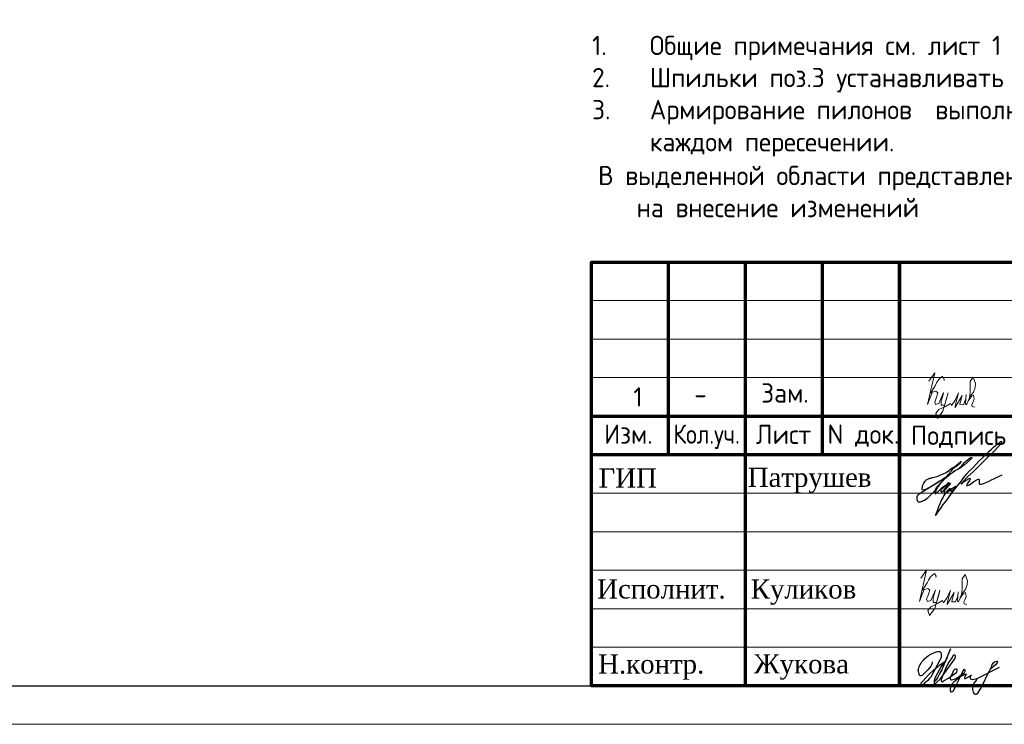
# Model space of a CAD drawing. Header units: millimetres. Extents: x 376598 to 1249954, y -318491 to -22134.
# Tile 102 of 256: x 680630 to 693413, y -317679 to -308533. Entities that reach past the tile are written whole.
import ezdxf

# ---------------------------------------------------------------- set-up
doc = ezdxf.new("R2010")
doc.units = ezdxf.units.MM
for name, color, linetype in [('PDF _S_NET_PROFILE_AXIS', 7, 'Continuous'), ('PDF7_Text', 7, 'Continuous'), ('PDF8_Text', 7, 'Continuous'), ('ТОЛСТЫЕ_ОСНОВНЫЕ', 6, 'Continuous')]:
    doc.layers.add(name, color=color, linetype=linetype)
for name, color, linetype, lineweight in [('Выноски', 20, 'Continuous', 20), ('размер', 1, 'Continuous', 25), ('Рамка', 7, 'Continuous', 70), ('Текст', 7, 'Continuous', 25), ('ТОНКИЕ', 7, 'Continuous', 9)]:
    doc.layers.add(name, color=color, linetype=linetype, lineweight=lineweight)
doc.styles.add('GOST-2.304_Type-B', font='GOST_Common.ttf')
doc.styles.add('PDF Times New Roman', font='times.ttf')
doc.styles.add('ГОСТ', font='GOST_Common.ttf')

# ---------------------------------------------------------------- blocks, each defined once
blk = doc.blocks.new('*U56')
at = {"layer": 'ТОЛСТЫЕ_ОСНОВНЫЕ', "color": 6}
blk.add_lwpolyline([(20, 5), (415, 5), (415, 292), (20, 292)], close=True, dxfattribs=at)
at = {"layer": 'ТОНКИЕ'}
blk.add_lwpolyline([(0, 0), (420, 0), (420, 297), (0, 297)], close=True, dxfattribs=at)
blk = doc.blocks.new('11')
at = {"layer": 'Выноски'}
for p, q in [((47944, 66700), (47962, 66737)), ((47962, 66737), (47989, 66781)), ((47989, 66781), (48016, 66806)), ((48016, 66806), (48038, 66823)), ((48038, 66823), (48060, 66786)), ((48060, 66786), (48058, 66769)), ((47885, 66608), (47944, 66700))]:
    blk.add_line(p, q, dxfattribs=at)
blk.add_lwpolyline([(47863, 66761), (47937, 66865), (47843, 66458), (47885, 66564), (47905, 66616), (47954, 66628), (47979, 66606), (47957, 66539), (47937, 66487), (47947, 66458), (47991, 66470), (48051, 66611), (48041, 66569), (48023, 66505), (48023, 66448), (48065, 66448), (48090, 66529), (48110, 66608), (48043, 66369), (47972, 66275), (47954, 66344), (47991, 66389), (48078, 66431), (48142, 66470), (48154, 66441), (48204, 66512), (48246, 66606), (48209, 66455), (48204, 66418), (48295, 66574), (48265, 66463), (48265, 66455), (48312, 66453), (48342, 66529), (48347, 66584), (48337, 66465), (48349, 66453), (48401, 66569), (48443, 66616), (48461, 66678), (48466, 66727), (48436, 66811), (48399, 66754), (48399, 66618), (48389, 66549), (48374, 66507), (48416, 66564), (48441, 66576), (48451, 66524), (48433, 66482), (48419, 66453), (48424, 66428), (48458, 66421)], dxfattribs=at)
blk = doc.blocks.new('яяя')
at = {"lineweight": 30}
for points in [[(345424, 110432), (345425, 110410), (345424, 110397), (345417, 110379), (345406, 110350), (345390, 110319), (345357, 110275), (345310, 110221), (345265, 110176), (345198, 110110), (345161, 110077), (345133, 110066), (345116, 110066), (345102, 110075), (345090, 110091), (345082, 110115), (345074, 110146), (345066, 110182), (345064, 110206), (345067, 110234), (345077, 110278), (345095, 110320), (345114, 110361), (345134, 110395), (345159, 110428), (345195, 110469), (345228, 110506), (345284, 110560), (345331, 110595), (345379, 110625), (345435, 110648), (345486, 110670), (345532, 110686), (345573, 110696), (345605, 110698), (345621, 110695), (345635, 110687), (345648, 110671), (345656, 110649), (345659, 110625), (345659, 110583), (345656, 110553), (345647, 110523), (345635, 110489), (345387, 110033), (345349, 109985), (345311, 109948), (345247, 109889), (345209, 109858), (345192, 109844), (345180, 109837), (345157, 109833), (345150, 109835), (345140, 109842), (345135, 109856), (345138, 109881), (345148, 109892), (345183, 109930), (345267, 110024), (345343, 110105), (345455, 110213), (345617, 110343), (345775, 110456), (345811, 110526), (345838, 110607), (345890, 110740), (345902, 110771), (345698, 110295), (345672, 110226), (345626, 110132), (345572, 110032), (345518, 109953), (345481, 109918), (345497, 110001), (345567, 110147), (345655, 110301), (345760, 110442)], [(345481, 109918), (345476, 109896), (345475, 109874), (345485, 109861), (345506, 109866), (345539, 109891), (345632, 109983), (345968, 110450), (346022, 110527), (346029, 110560), (346027, 110579), (346026, 110590), (346010, 110605), (345993, 110609), (345975, 110601), (345962, 110584), (345954, 110562), (345857, 110421), (345783, 110292), (345741, 110183), (345701, 110079), (345665, 109985), (345660, 109952), (345666, 109929), (345669, 109915), (345682, 109910), (345702, 109914), (345735, 109941), (345846, 110007), (346065, 110160), (346075, 110193), (346070, 110217), (346066, 110236), (346052, 110241), (346030, 110241), (346007, 110228), (345978, 110203), (345960, 110164), (345892, 110010), (345895, 109986), (345904, 109966), (345925, 109964), (345969, 109968), (346045, 110000), (346218, 110114), (346261, 110154), (346280, 110184), (346282, 110210), (346278, 110225), (346263, 110229), (346241, 110222), (346220, 110198), (346162, 110049), (345989, 109904), (345932, 109849), (345906, 109805), (345891, 109739), (345890, 109690), (345899, 109652), (345924, 109647), (345956, 109655), (345980, 109674), (346058, 109838), (346158, 110046), (346261, 110098), (346314, 110120), (346292, 110079), (346269, 110036), (346261, 110008), (346267, 109998), (346293, 109998), (346363, 110039), (346445, 110095), (346421, 110068), (346414, 110040), (346407, 110011), (346416, 109990), (346466, 109972), (346509, 109977), (346574, 109984), (347172, 110293)], [(346586, 109971), (346543, 109917), (346509, 109873), (346489, 109825), (346475, 109767), (346472, 109710), (346478, 109675), (346485, 109641), (346501, 109621), (346517, 109602), (346542, 109589), (346568, 109592), (346605, 109620), (346680, 109731), (346736, 109842), (346865, 110115), (346962, 110290), (346969, 110318), (346979, 110360), (347013, 110403), (347056, 110434), (347091, 110450), (347109, 110450), (347121, 110434), (347115, 110405), (347072, 110355), (347012, 110307), (346924, 110222)]]:
    blk.add_lwpolyline(points, dxfattribs=at)
blk = doc.blocks.new('штамп кж1.1')
at = {"layer": 'PDF _S_NET_PROFILE_AXIS', "lineweight": 30, "elevation": 0}
blk.add_lwpolyline([(409123, -83320), (409140, -83299), (409161, -83282), (409174, -83265), (409208, -83231), (409216, -83227), (409221, -83219), (409229, -83214), (409238, -83206), (409259, -83189), (409276, -83176), (409288, -83172), (409297, -83172), (409297, -83176), (409293, -83185), (409280, -83198), (409191, -83274), (409174, -83282), (409157, -83299), (409106, -83329), (409085, -83341), (409060, -83358), (409055, -83363), (409051, -83363), (409060, -83358), (409072, -83350), (409077, -83350), (409081, -83346), (409077, -83350), (409072, -83354), (409064, -83358), (409047, -83371), (409030, -83380), (409013, -83397), (408971, -83426), (408933, -83460), (408890, -83502), (408878, -83515), (408873, -83524), (408865, -83528), (408857, -83540), (408840, -83562), (408827, -83583), (408818, -83600), (408797, -83625), (408772, -83646), (408717, -83701), (408683, -83727), (408666, -83735), (408653, -83744), (408628, -83752), (408603, -83752), (408594, -83744), (408590, -83731), (408586, -83706), (408586, -83680), (408590, -83667), (408598, -83655), (408611, -83642), (408636, -83629), (408645, -83621), (408662, -83612), (408683, -83600), (408696, -83595), (408708, -83583), (408725, -83574), (408742, -83562), (408785, -83536), (408831, -83507), (408873, -83481), (408912, -83456), (408928, -83443), (408941, -83435), (408954, -83430), (408962, -83422), (408962, -83426), (408954, -83430), (408950, -83435), (408937, -83443), (408920, -83456), (408882, -83477), (408797, -83532), (408755, -83557), (408721, -83574), (408708, -83583), (408696, -83587), (408687, -83591), (408679, -83591), (408666, -83595), (408658, -83591), (408653, -83587), (408653, -83570), (408658, -83557), (408658, -83545), (408662, -83528), (408674, -83502), (408691, -83477), (408700, -83468), (408704, -83460), (408717, -83456), (408751, -83439), (408763, -83439), (408772, -83435), (408785, -83430), (408848, -83418), (408873, -83405), (408895, -83397), (408933, -83380), (408954, -83371), (408975, -83358), (408992, -83346), (409005, -83333), (409039, -83308), (409064, -83295), (409077, -83286), (409094, -83274), (409127, -83244), (409144, -83231), (409153, -83223), (409157, -83223), (409149, -83240), (409123, -83265), (409111, -83274), (409077, -83299), (409064, -83308), (409051, -83320), (409026, -83350), (409013, -83363), (409009, -83371), (408992, -83392), (408979, -83401), (408967, -83418), (408962, -83422), (408962, -83426), (408958, -83430), (408950, -83435), (408937, -83447), (408916, -83473), (408903, -83485), (408890, -83502), (408882, -83515), (408873, -83524), (408869, -83528), (408873, -83524), (408878, -83524), (408873, -83528), (408865, -83549), (408857, -83553), (408852, -83562), (408848, -83566), (408823, -83617), (408823, -83629), (408818, -83638), (408823, -83642), (408827, -83642), (408840, -83629), (408852, -83621), (408907, -83566), (408941, -83540), (408954, -83528), (408967, -83524), (408971, -83515), (408984, -83502), (408988, -83494), (408996, -83494), (408996, -83498), (408979, -83515), (408962, -83536), (408937, -83557), (408924, -83566), (408912, -83579), (408907, -83579), (408899, -83583), (408895, -83591), (408895, -83612), (408899, -83617), (408907, -83617), (408920, -83608), (408937, -83591), (408945, -83579), (408954, -83570), (408979, -83540), (408996, -83524), (409005, -83511), (409017, -83507), (409022, -83502), (409026, -83502), (409013, -83515), (409005, -83528), (408992, -83536), (408971, -83562), (408954, -83583), (408945, -83591), (408941, -83600), (408937, -83612), (408937, -83625), (408941, -83629), (408954, -83634), (408958, -83629), (408967, -83612), (408979, -83600), (409000, -83583), (409009, -83574), (409022, -83574), (409026, -83583), (409026, -83608), (409030, -83608), (409039, -83604), (409051, -83595), (409077, -83570), (409085, -83557), (409089, -83553), (409089, -83549), (409085, -83549), (409081, -83553), (409072, -83557), (409047, -83574), (409017, -83595), (408979, -83621), (408971, -83625), (408958, -83629), (408950, -83638), (408933, -83663), (408924, -83684), (408903, -83722), (408886, -83765), (408865, -83811), (408848, -83862), (408840, -83883), (408827, -83909), (408827, -83921), (408831, -83921), (408835, -83917), (408840, -83909), (408848, -83896), (408852, -83888), (408861, -83875), (408886, -83841), (408903, -83816), (408924, -83782), (408954, -83748), (408984, -83706), (409043, -83625), (409077, -83583), (409106, -83545), (409132, -83511), (409157, -83481), (409174, -83456), (409195, -83430), (409229, -83388), (409263, -83350), (409305, -83308), (409394, -83214), (409441, -83172), (409479, -83130), (409517, -83092), (409551, -83062), (409580, -83037), (409606, -83016), (409627, -82999), (409644, -82986), (409657, -82977), (409665, -82969), (409674, -82969), (409674, -82965), (409682, -82960), (409682, -82982), (409674, -82994), (409665, -83003), (409661, -83011), (409563, -83109), (409538, -83138), (409504, -83168), (409318, -83354), (409242, -83422), (409187, -83477), (409178, -83490), (409170, -83498), (409161, -83502), (409157, -83507), (409157, -83511), (409161, -83511), (409170, -83507), (409182, -83494), (409212, -83477), (409225, -83464), (409238, -83460), (409246, -83452), (409263, -83443), (409276, -83443), (409276, -83452), (409267, -83468), (409259, -83481), (409242, -83502), (409238, -83515), (409233, -83524), (409229, -83528), (409229, -83532), (409238, -83540), (409242, -83536), (409246, -83536), (409254, -83532), (409267, -83524), (409318, -83485), (409356, -83460), (409381, -83452), (409386, -83452), (409390, -83456), (409390, -83494), (409394, -83507), (409398, -83515), (409407, -83519), (409415, -83515), (409424, -83515), (409449, -83507), (409492, -83490), (409521, -83477), (409551, -83460), (409593, -83443), (409635, -83422), (409690, -83397)], dxfattribs=at)
at = {"layer": 'Рамка', "color": 7}
for p, q in [((405358, -83134), (405358, -80634)), ((407358, -83134), (407358, -80634)), ((404358, -82634), (410858, -82634)), ((404358, -83134), (422858, -83134))]:
    blk.add_line(p, q, dxfattribs=at)
at = {"layer": 'Рамка'}
for p, q in [((406358, -86134), (406358, -80634)), ((408358, -86134), (408358, -80634)), ((408358, -80634), (408358, -86134))]:
    blk.add_line(p, q, dxfattribs=at)
at = {"layer": 'Рамка', "color": 7, "lineweight": 15}
for p, q in [((404358, -81134), (410858, -81134)), ((404358, -81634), (410858, -81634)), ((404358, -82134), (410858, -82134)), ((404358, -83634), (410858, -83634)), ((404358, -84134), (410858, -84134)), ((404358, -84634), (410858, -84634)), ((404358, -85134), (410858, -85134)), ((404358, -85634), (410858, -85634))]:
    blk.add_line(p, q, dxfattribs=at)
at = {"layer": 'Рамка'}
blk.add_lwpolyline([(422858, -86134), (404358, -86134), (404358, -80634), (422858, -80634)], close=True, dxfattribs=at)
at = {"color": 2, "lineweight": 60, "xscale": 0.5, "yscale": 0.5, "zscale": 0.5}
blk.add_blockref('яяя', (236070, -141038), dxfattribs=at)
at = {"layer": 'Выноски', "color": 0}
blk.add_blockref('11', (360773, -151499), dxfattribs=at)
at = {"layer": 'PDF7_Text', "char_height": 248, "attachment_point": 7, "style": 'PDF Times New Roman'}
for s, insert in [('Патрушев', (406387, -83634)), ('Жукова', (406466, -86056))]:
    blk.add_mtext(s, dxfattribs=dict(at, insert=insert))
at = {"layer": 'PDF7_Text', "insert": (406426, -85084), "char_height": 247.95, "attachment_point": 7, "style": 'PDF Times New Roman'}
blk.add_mtext_dynamic_manual_height_columns('{\\C256;Куликов}', width=2000, gutter_width=1250, heights=[0], dxfattribs=at)
at = {"layer": 'PDF8_Text', "char_height": 248, "attachment_point": 7, "style": 'PDF Times New Roman'}
for s, insert in [('ГИП', (404451, -83561)), ('Исполнит.', (404432, -85007)), ('Н.контр.', (404445, -86056))]:
    blk.add_mtext(s, dxfattribs=dict(at, insert=insert))
at = {"layer": 'Текст', "color": 7, "style": 'ГОСТ'}
for s, p in [('Изм.', (404522, -82993)), ('Лист', (406493, -82996)), ('N док.', (407423, -82993)), ('Подпись', (408507, -83008))]:
    blk.add_text(s, height=250, dxfattribs=at).set_placement(p)
at = {"layer": 'Текст', "color": 7, "style": 'ГОСТ', "width": 0.9}
blk.add_text('Кол.уч.', height=250, dxfattribs=at).set_placement((405423, -82992))

msp = doc.modelspace()

# ---------------------------------------------------------------- block references
at = {"xscale": 100, "yscale": 100, "zscale": 100}
msp.add_blockref('*U56', (665053, -317678.9), dxfattribs=at)
at = {"layer": 'Выноски'}
msp.add_blockref('11', (644572.1, -379983.7), dxfattribs=at)
at = {"layer": 'размер'}
msp.add_blockref('штамп кж1.1', (283694.7, -231044.7), dxfattribs=at)

# ---------------------------------------------------------------- texts
at = {"ltscale": 100, "insert": (688061.4, -308742), "char_height": 250, "width": 17398.124, "attachment_point": 1, "style": 'GOST-2.304_Type-B'}
msp.add_mtext('\\pxi-3,l3,t3,20;1.^IОбщие примечания см. лист 1\\P2.^IШпильки поз.3 устанавливать с шагом 400 по вертикали и с шагом  400 по горизонтали.\\P3.^IАрмирование пилонов  выполнять отдельными стержнями. Арматуру вязать вязальной проволокой в каждом пересечении.', dxfattribs=at)
at = {"layer": 'Выноски', "color": 240, "true_color": 0xed1f24, "insert": (688140.2, -310430.6, -3100), "char_height": 250, "width": 18219.66, "attachment_point": 1, "style": 'ГОСТ'}
msp.add_mtext('\\pxi-2,l2,sm1;В выделенной области представлена замененная ( актуальная) версия. Содержание изменения см. в листе разрешения на внесение изменений', dxfattribs=at)
at = {"layer": 'Текст', "color": 7, "style": 'GOST-2.304_Type-B'}
for s, p in [('Зам.', (690257.1, -313503.3)), ('-', (689388.1, -313519.8))]:
    msp.add_text(s, height=250, dxfattribs=at).set_placement(p)
at = {"layer": 'Текст', "color": 7, "insert": (688598.1, -312888.2), "char_height": 250, "attachment_point": 1, "style": 'ГОСТ'}
msp.add_mtext_dynamic_manual_height_columns('\\pxsm1,qc;\\P\\ps*,q*;1', width=7000, gutter_width=12.5, heights=[1500], dxfattribs=at)

doc.saveas('drawing.dxf')
